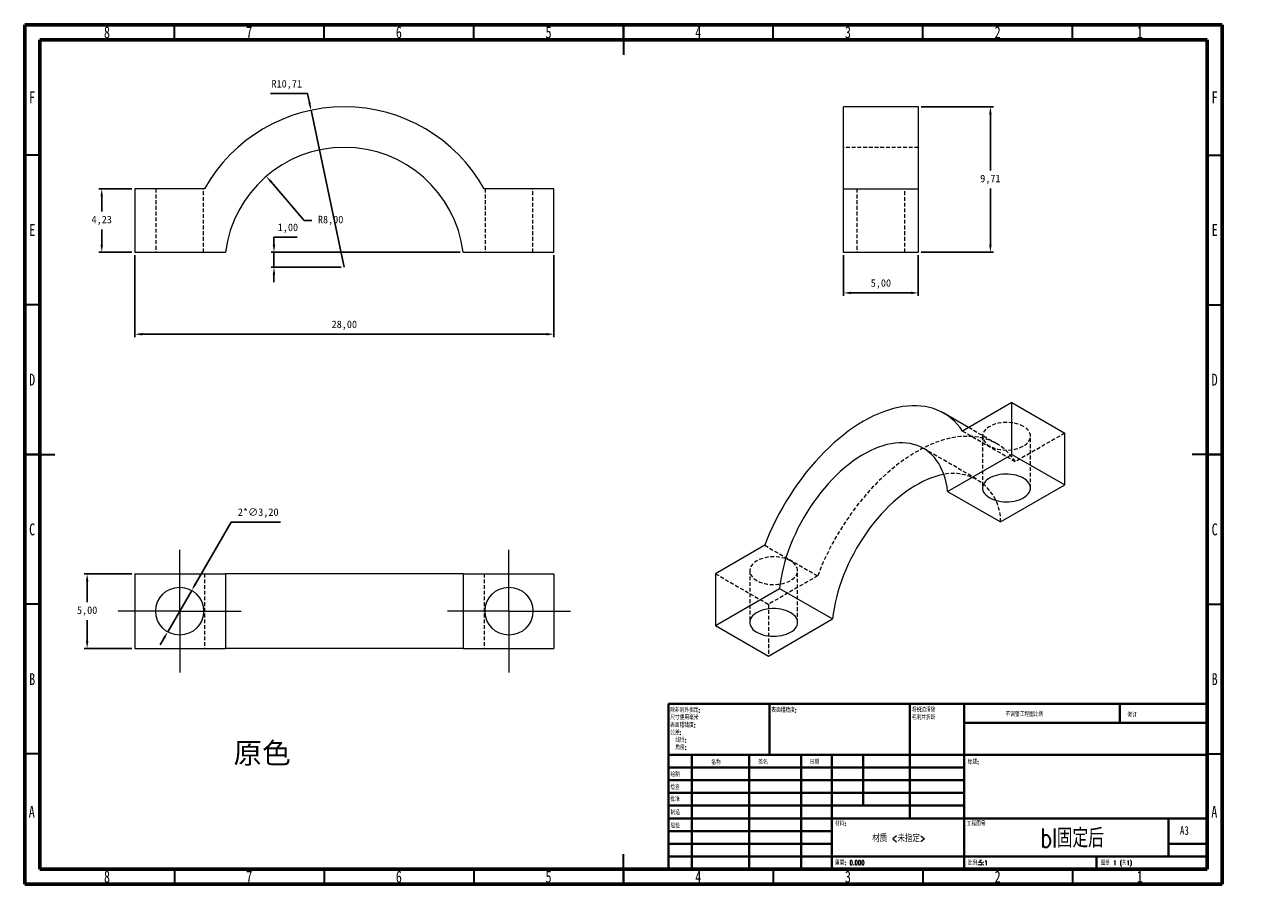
# Model space of a CAD drawing. Header units: millimetres. Extents: x 15 to 429, y 5 to 292.
import ezdxf

# ---------------------------------------------------------------- set-up
doc = ezdxf.new("R2010")
doc.units = ezdxf.units.MM
doc.header["$PDSIZE"] = -1
doc.linetypes.add('HIDDEN', pattern=[1.905, 1.27, -0.635])
doc.styles.add('SLDTEXTSTYLE0', font='TXT', dxfattribs={"width": 0.75})
doc.styles.add('SLDTEXTSTYLE1', font='TXT', dxfattribs={"width": 0.75, "bigfont": 'bigfont'})
doc.styles.add('SLDTEXTSTYLE2', font='TXT', dxfattribs={"width": 0.694444, "bigfont": 'bigfont'})
doc.dimstyles.new('ISO-25', dxfattribs={"dimtxt": 2.5, "dimasz": 2.5, "dimexe": 1.25, "dimexo": 0.625, "dimtad": 1, "dimtxsty": 'Standard', "dimcen": 2.5, "dimadec": 0, "dimazin": 0, "dimtfac": 1, "dimtmove": 0, "dimatfit": 3, "dimfxl": 0, "dimarcsym": 0})

# ---------------------------------------------------------------- blocks, each defined once
blk = doc.blocks.new('SW_NOTE_0')
at = {"color": 0, "linetype": 'Continuous', "lineweight": 0, "char_height": 1.5, "attachment_point": 1, "style": 'SLDTEXTSTYLE1'}
for s, insert in [('\\M+18F9C\\M+194F1另\\M+18A4F\\M+18E77\\M+192E8:', (0, 1.93)), ('\\M+18EDA\\M+190A1\\M+18E67\\M+19770\\M+19F7C\\M+195C4', (0, -0.57)), ('\\M+1955C\\M+196CA\\M+19165糙\\M+19378:', (0, -3.07)), ('\\M+18CF6\\M+18DB7:', (0, -5.57)), ('线\\M+190AB:', (1.69, -8.07)), ('\\M+18A70\\M+19378:', (1.69, -10.57))]:
    blk.add_mtext(s, dxfattribs=dict(at, insert=insert))
blk = doc.blocks.new('SW_NOTE_1')
at = {"color": 0, "linetype": 'Continuous', "lineweight": 0, "char_height": 1.5, "attachment_point": 1, "style": 'SLDTEXTSTYLE1'}
for s, insert in [('\\M+18FAB锐边\\M+190B4\\M+18F9C', (0, 1.93)), ('\\M+196D1\\M+18E68\\M+19BF3\\M+190DC\\M+19266', (0, -0.57))]:
    blk.add_mtext(s, dxfattribs=dict(at, insert=insert))
blk = doc.blocks.new('SW_CENTERMARKSYMBOL_0')
at = {"color": 0, "linetype": 'Continuous', "lineweight": 0}
for p, q in [((0, 12.5), (0, 20.5)), ((0, 0), (0, 12.5)), ((-12.5, 0), (-20.5, 0)), ((0, 0), (-12.5, 0)), ((0, 0), (0, -12.5)), ((0, 0), (12.5, 0)), ((12.5, 0), (20.5, 0)), ((0, -12.5), (0, -20.5))]:
    blk.add_line(p, q, dxfattribs=at)
blk = doc.blocks.new('SW_CENTERMARKSYMBOL_1')
at = {"color": 0, "linetype": 'Continuous', "lineweight": 0}
for p, q in [((0, 12.5), (0, 20.5)), ((0, 0), (0, 12.5)), ((-12.5, 0), (-20.5, 0)), ((0, 0), (-12.5, 0)), ((0, 0), (0, -12.5)), ((0, 0), (12.5, 0)), ((12.5, 0), (20.5, 0)), ((0, -12.5), (0, -20.5))]:
    blk.add_line(p, q, dxfattribs=at)
blk = doc.blocks.new('*D8')
at = {"color": 4, "lineweight": -2, "transparency": 16777216}
for p, q in [((50.74, 237.21), (39.71, 237.21)), ((40.71, 234.71), (40.71, 229.62)), ((40.71, 218.56), (40.71, 223.65)), ((50.74, 216.06), (39.71, 216.06))]:
    blk.add_line(p, q, dxfattribs=at)
at = {"color": 4, "transparency": 16777216}
for points in [[(40.29, 234.71), (41.12, 234.71), (40.71, 237.21)], [(40.29, 218.56), (41.12, 218.56), (40.71, 216.06)]]:
    blk.add_solid(points, dxfattribs=at)
at = {"layer": 'Defpoints', "color": 0, "transparency": 16777216}
for p in [(51.74, 237.21), (40.71, 216.06), (51.74, 216.06)]:
    blk.add_point(p, dxfattribs=at)
at = {"color": 4, "transparency": 16777216, "insert": (40.71, 226.64), "char_height": 2.5, "attachment_point": 5}
blk.add_mtext('4,23', dxfattribs=at)
blk = doc.blocks.new('*D9')
at = {"color": 4, "lineweight": -2, "transparency": 16777216}
for p, q in [((108.35, 226.64), (97.29, 239.5)), ((110.85, 226.64), (108.35, 226.64))]:
    blk.add_line(p, q, dxfattribs=at)
at = {"color": 4, "transparency": 16777216}
blk.add_solid([(97.61, 239.77), (96.98, 239.23), (95.66, 241.39)], dxfattribs=at)
at = {"layer": 'Defpoints', "color": 0, "transparency": 16777216}
for p in [(95.66, 241.39), (121.74, 211.06)]:
    blk.add_point(p, dxfattribs=at)
at = {"color": 4, "transparency": 16777216, "insert": (117.17, 226.64), "char_height": 2.5, "attachment_point": 5}
blk.add_mtext('R8,00', dxfattribs=at)
blk = doc.blocks.new('*D10')
at = {"color": 4, "lineweight": -2, "transparency": 16777216}
for p, q in [((97.09, 269), (109.45, 269)), ((109.45, 269), (110.11, 265.89)), ((121.74, 211.06), (110.63, 263.44))]:
    blk.add_line(p, q, dxfattribs=at)
at = {"color": 4, "transparency": 16777216}
blk.add_solid([(110.51, 265.98), (109.7, 265.8), (110.63, 263.44)], dxfattribs=at)
at = {"layer": 'Defpoints', "color": 0, "transparency": 16777216}
for p in [(110.63, 263.44), (121.74, 211.06)]:
    blk.add_point(p, dxfattribs=at)
at = {"color": 4, "transparency": 16777216, "insert": (102.51, 271.98), "char_height": 2.5, "attachment_point": 5}
blk.add_mtext('R10,71', dxfattribs=at)
blk = doc.blocks.new('*D11')
at = {"color": 4, "lineweight": -2, "transparency": 16777216}
for p, q in [((51.74, 215.06), (51.74, 187.67)), ((191.74, 215.06), (191.74, 187.67)), ((54.24, 188.67), (189.24, 188.67))]:
    blk.add_line(p, q, dxfattribs=at)
at = {"color": 4, "transparency": 16777216}
for points in [[(54.24, 189.09), (54.24, 188.25), (51.74, 188.67)], [(189.24, 189.09), (189.24, 188.25), (191.74, 188.67)]]:
    blk.add_solid(points, dxfattribs=at)
at = {"layer": 'Defpoints', "color": 0, "transparency": 16777216}
for p in [(51.74, 216.06), (191.74, 216.06), (191.74, 188.67)]:
    blk.add_point(p, dxfattribs=at)
at = {"color": 4, "transparency": 16777216, "insert": (121.74, 191.65), "char_height": 2.5, "attachment_point": 5}
blk.add_mtext('28,00', dxfattribs=at)
blk = doc.blocks.new('*D12')
at = {"color": 4, "lineweight": -2, "transparency": 16777216}
for p, q in [((98.25, 218.56), (98.25, 221.06)), ((98.25, 221.06), (106.02, 221.06)), ((160.43, 216.06), (97.25, 216.06)), ((98.25, 211.06), (98.25, 216.06)), ((120.74, 211.06), (97.25, 211.06)), ((98.25, 208.56), (98.25, 206.06))]:
    blk.add_line(p, q, dxfattribs=at)
at = {"color": 4, "transparency": 16777216}
for points in [[(97.83, 218.56), (98.66, 218.56), (98.25, 216.06)], [(97.83, 208.56), (98.66, 208.56), (98.25, 211.06)]]:
    blk.add_solid(points, dxfattribs=at)
at = {"layer": 'Defpoints', "color": 0, "transparency": 16777216}
for p in [(98.25, 216.06), (161.43, 216.06), (121.74, 211.06)]:
    blk.add_point(p, dxfattribs=at)
at = {"color": 4, "transparency": 16777216, "insert": (102.9, 224.04), "char_height": 2.5, "attachment_point": 5}
blk.add_mtext('1,00', dxfattribs=at)
blk = doc.blocks.new('*D13')
at = {"color": 4, "lineweight": -2, "transparency": 16777216}
for p, q in [((314.48, 264.61), (338.55, 264.61)), ((337.55, 262.11), (337.55, 243.32)), ((337.55, 218.56), (337.55, 237.35)), ((314.48, 216.06), (338.55, 216.06))]:
    blk.add_line(p, q, dxfattribs=at)
at = {"color": 4, "transparency": 16777216}
for points in [[(337.13, 262.11), (337.97, 262.11), (337.55, 264.61)], [(337.13, 218.56), (337.97, 218.56), (337.55, 216.06)]]:
    blk.add_solid(points, dxfattribs=at)
at = {"layer": 'Defpoints', "color": 0, "transparency": 16777216}
for p in [(313.48, 264.61), (337.55, 264.61), (313.48, 216.06)]:
    blk.add_point(p, dxfattribs=at)
at = {"color": 4, "transparency": 16777216, "insert": (337.55, 240.34), "char_height": 2.5, "attachment_point": 5}
blk.add_mtext('9,71', dxfattribs=at)
blk = doc.blocks.new('*D14')
at = {"color": 4, "lineweight": -2, "transparency": 16777216}
for p, q in [((50.74, 108.69), (34.83, 108.69)), ((35.83, 106.19), (35.83, 99.17)), ((35.83, 86.19), (35.83, 93.21)), ((50.74, 83.69), (34.83, 83.69))]:
    blk.add_line(p, q, dxfattribs=at)
at = {"color": 4, "transparency": 16777216}
for points in [[(35.42, 106.19), (36.25, 106.19), (35.83, 108.69)], [(35.42, 86.19), (36.25, 86.19), (35.83, 83.69)]]:
    blk.add_solid(points, dxfattribs=at)
at = {"layer": 'Defpoints', "color": 0, "transparency": 16777216}
for p in [(51.74, 108.69), (35.83, 83.69), (51.74, 83.69)]:
    blk.add_point(p, dxfattribs=at)
at = {"color": 4, "transparency": 16777216, "insert": (35.83, 96.19), "char_height": 2.5, "attachment_point": 5}
blk.add_mtext('5,00', dxfattribs=at)
blk = doc.blocks.new('*D15')
at = {"color": 4, "lineweight": -2, "transparency": 16777216}
for p, q in [((288.48, 215.06), (288.48, 201.46)), ((313.48, 215.06), (313.48, 201.46)), ((290.98, 202.46), (310.98, 202.46))]:
    blk.add_line(p, q, dxfattribs=at)
at = {"color": 4, "transparency": 16777216}
for points in [[(290.98, 202.88), (290.98, 202.04), (288.48, 202.46)], [(310.98, 202.88), (310.98, 202.04), (313.48, 202.46)]]:
    blk.add_solid(points, dxfattribs=at)
at = {"layer": 'Defpoints', "color": 0, "transparency": 16777216}
for p in [(288.48, 216.06), (313.48, 216.06), (313.48, 202.46)]:
    blk.add_point(p, dxfattribs=at)
at = {"color": 4, "transparency": 16777216, "insert": (300.98, 205.44), "char_height": 2.5, "attachment_point": 5}
blk.add_mtext('5,00', dxfattribs=at)
blk = doc.blocks.new('*D16')
at = {"color": 4, "lineweight": -2, "transparency": 16777216}
for p, q in [((83.95, 125.95), (72, 105.28)), ((100.47, 125.95), (83.95, 125.95)), ((62.74, 89.27), (70.75, 103.12)), ((61.49, 87.1), (60.24, 84.94))]:
    blk.add_line(p, q, dxfattribs=at)
at = {"color": 4, "transparency": 16777216}
for points in [[(71.64, 105.49), (72.36, 105.07), (70.75, 103.12)], [(61.13, 87.31), (61.85, 86.89), (62.74, 89.27)]]:
    blk.add_solid(points, dxfattribs=at)
at = {"layer": 'Defpoints', "color": 0, "transparency": 16777216}
for p in [(70.75, 103.12), (62.74, 89.27)]:
    blk.add_point(p, dxfattribs=at)
at = {"color": 4, "transparency": 16777216, "insert": (92.97, 128.94), "char_height": 2.5, "attachment_point": 5}
blk.add_mtext('2*∅3,20', dxfattribs=at)

msp = doc.modelspace()

# ---------------------------------------------------------------- linework, layer by layer
at = {"color": 7, "linetype": 'Continuous', "lineweight": 60}
for p, q in [((15, 5), (15, 292)), ((15, 292), (415, 292)), ((415, 292), (415, 5)), ((20, 10), (20, 287)), ((20, 287), (410, 287)), ((410, 287), (410, 10)), ((410, 10), (20, 10)), ((415, 5), (15, 5))]:
    msp.add_line(p, q, dxfattribs=at)
at = {"color": 7, "linetype": 'Continuous', "lineweight": 30}
for p, q in [((65, 287), (65, 292)), ((115, 287), (115, 292)), ((165, 287), (165, 292)), ((215, 292), (215, 282)), ((215, 287), (215, 292)), ((265, 287), (265, 292)), ((315, 287), (315, 292)), ((365, 287), (365, 292)), ((20, 248.5), (15, 248.5)), ((410, 248.5), (415, 248.5)), ((20, 198.5), (15, 198.5)), ((410, 198.5), (415, 198.5)), ((15, 148.5), (25, 148.5)), ((20, 148.5), (15, 148.5)), ((415, 148.5), (405, 148.5)), ((410, 148.5), (415, 148.5)), ((20, 98.5), (15, 98.5)), ((410, 98.5), (415, 98.5)), ((20, 48.5), (15, 48.5)), ((410, 48.5), (415, 48.5)), ((215, 5), (215, 15)), ((65, 10), (65, 5)), ((115, 10), (115, 5)), ((165, 10), (165, 5)), ((215, 10), (215, 5)), ((265, 10), (265, 5)), ((315, 10), (315, 5)), ((365, 10), (365, 5))]:
    msp.add_line(p, q, dxfattribs=at)
at = {"color": 7, "linetype": 'Continuous', "lineweight": 15}
for p, q in [((313.484, 264.611), (288.484, 264.611)), ((288.484, 237.211), (288.484, 264.611)), ((313.484, 237.211), (313.484, 264.611)), ((51.742, 237.211), (51.742, 216.061)), ((75.011, 237.211), (51.742, 237.211)), ((191.742, 237.211), (168.473, 237.211)), ((191.742, 216.061), (191.742, 237.211)), ((288.484, 216.061), (288.484, 237.211)), ((288.484, 237.211), (313.484, 237.211)), ((313.484, 216.061), (313.484, 237.211)), ((51.742, 216.061), (82.056, 216.061)), ((161.428, 216.061), (191.742, 216.061)), ((288.484, 216.061), (313.484, 216.061)), ((344.71, 165.824), (328.256, 156.326)), ((344.71, 148.554), (344.71, 165.824)), ((344.71, 165.824), (362.387, 155.619)), ((330.273, 157.49), (321.985, 162.274)), ((362.387, 138.349), (362.387, 155.619)), ((323.275, 136.18), (344.71, 148.554)), ((344.71, 148.554), (362.387, 138.349)), ((340.952, 125.975), (362.387, 138.349)), ((323.275, 136.18), (340.952, 125.975)), ((262.169, 118.174), (245.715, 108.676)), ((51.742, 108.693), (51.742, 83.693)), ((51.742, 108.693), (82.056, 108.693)), ((82.056, 108.693), (82.056, 83.693)), ((161.428, 108.693), (82.056, 108.693)), ((161.428, 108.693), (161.428, 83.693)), ((161.428, 108.693), (191.742, 108.693)), ((191.742, 108.693), (191.742, 83.693)), ((245.715, 108.676), (245.715, 91.406)), ((245.715, 91.406), (267.15, 103.78)), ((267.15, 103.78), (284.828, 93.575)), ((245.715, 91.406), (263.392, 81.201)), ((263.392, 81.201), (284.828, 93.575)), ((51.742, 83.693), (82.056, 83.693)), ((161.428, 83.693), (82.056, 83.693)), ((161.428, 83.693), (191.742, 83.693))]:
    msp.add_line(p, q, dxfattribs=at)
at = {"color": 7, "linetype": 'HIDDEN', "lineweight": 0}
for p, q in [((313.484, 251.061), (288.484, 251.061)), ((58.742, 237.211), (58.742, 216.061)), ((74.742, 216.061), (74.742, 237.211)), ((168.742, 237.211), (168.742, 216.061)), ((184.742, 216.061), (184.742, 237.211)), ((292.984, 237.211), (292.984, 216.061)), ((308.984, 216.061), (308.984, 237.211)), ((339.663, 152.069), (330.273, 157.49)), ((328.256, 156.326), (345.934, 146.121)), ((334.942, 154.599), (334.942, 137.329)), ((362.387, 155.619), (345.934, 146.121)), ((350.942, 137.329), (350.942, 154.599)), ((332.888, 140.334), (315.211, 150.539)), ((262.169, 118.174), (279.846, 107.969)), ((75.011, 108.693), (75.011, 83.693)), ((168.473, 108.693), (168.473, 83.693)), ((245.715, 108.676), (263.392, 98.47)), ((257.16, 109.696), (257.16, 92.426)), ((279.846, 107.969), (263.392, 98.47)), ((273.16, 92.426), (273.16, 109.696)), ((263.392, 98.47), (263.392, 81.201))]:
    msp.add_line(p, q, dxfattribs=at)
at = {"color": 7, "linetype": 'Continuous', "lineweight": 40}
for p, q in [((230, 65.25), (410, 65.25)), ((230, 65.25), (230, 10)), ((263.8, 48.25), (263.8, 65.25)), ((310.6, 65.25), (310.6, 27)), ((328.8, 65.25), (328.8, 10)), ((380.8, 58.875), (380.8, 65.25)), ((410, 58.875), (328.8, 58.875)), ((410, 48.25), (230, 48.25)), ((237.8, 48.25), (237.8, 10)), ((256.991, 48.25), (256.991, 10)), ((274.399, 48.25), (274.399, 10)), ((284.6, 10), (284.6, 48.25)), ((295, 31.25), (295, 48.25)), ((328.8, 44), (230, 44)), ((328.8, 39.75), (230, 39.75)), ((328.8, 35.5), (230, 35.5)), ((328.8, 31.25), (230, 31.25)), ((284.6, 27), (230, 27)), ((284.6, 27), (410, 27)), ((397, 14.25), (397, 27)), ((284.6, 22.75), (230, 22.75)), ((284.6, 18.5), (230, 18.5)), ((410, 18.5), (397, 18.5)), ((230, 14.25), (410, 14.25)), ((373, 10), (373, 14.25))]:
    msp.add_line(p, q, dxfattribs=at)
at = {"color": 7, "linetype": 'Continuous', "lineweight": 15, "flags": 128}
for points in [[(328.256, 156.326), (327.407, 157.5), (326.495, 158.594), (325.522, 159.604), (324.489, 160.529), (323.4, 161.366), (322.256, 162.115), (321.058, 162.774), (319.81, 163.341), (318.515, 163.815), (317.173, 164.196), (315.789, 164.482), (314.365, 164.674), (312.903, 164.77), (311.407, 164.771), (309.879, 164.677), (308.322, 164.487), (306.74, 164.202), (305.135, 163.823), (303.511, 163.351), (301.871, 162.786), (300.218, 162.129), (298.555, 161.382), (296.885, 160.546), (295.212, 159.623), (293.539, 158.615), (291.87, 157.523), (290.207, 156.35), (288.554, 155.098), (286.913, 153.769), (285.289, 152.367), (283.685, 150.893), (282.102, 149.351), (280.546, 147.743), (279.018, 146.074), (277.522, 144.345), (276.06, 142.561), (274.635, 140.725), (273.251, 138.84), (271.91, 136.911), (270.614, 134.94), (269.366, 132.932), (268.169, 130.892), (267.025, 128.821), (265.935, 126.726), (264.903, 124.609), (263.93, 122.476), (263.018, 120.329), (262.169, 118.174)], [(323.275, 136.18), (323.059, 137.693), (322.772, 139.151), (322.415, 140.548), (321.987, 141.882), (321.49, 143.149), (320.926, 144.346), (320.296, 145.47), (319.601, 146.518), (318.843, 147.487), (318.025, 148.375), (317.148, 149.18), (316.214, 149.899), (315.227, 150.53), (314.188, 151.072), (313.1, 151.524), (311.967, 151.884), (310.79, 152.152), (309.573, 152.326), (308.319, 152.407), (307.032, 152.394), (305.714, 152.287), (304.369, 152.086), (303, 151.792), (301.612, 151.406), (300.207, 150.929), (298.789, 150.362), (297.362, 149.706), (295.929, 148.962), (294.495, 148.134), (293.063, 147.223), (291.636, 146.232), (290.218, 145.162), (288.813, 144.018), (287.424, 142.801), (286.056, 141.514), (284.711, 140.162), (283.393, 138.747), (282.105, 137.274), (280.852, 135.746), (279.635, 134.166), (278.458, 132.54), (277.324, 130.871), (276.237, 129.163), (275.198, 127.421), (274.21, 125.65), (273.277, 123.853), (272.4, 122.037), (271.581, 120.204), (270.824, 118.36), (270.129, 116.51), (269.499, 114.658), (268.934, 112.809), (268.438, 110.969), (268.01, 109.141), (267.652, 107.33), (267.365, 105.542), (267.15, 103.78)], [(321.991, 141.871), (320.678, 141.587), (319.289, 141.201), (317.884, 140.724), (316.467, 140.156), (315.04, 139.5), (313.607, 138.757), (312.173, 137.929), (310.74, 137.018), (309.313, 136.027), (307.895, 134.957), (306.49, 133.813), (305.102, 132.595), (303.734, 131.309), (302.389, 129.957), (301.071, 128.542), (299.783, 127.069), (298.529, 125.541), (297.312, 123.961), (296.136, 122.335), (295.002, 120.666), (293.914, 118.958), (292.875, 117.216), (291.888, 115.445), (290.954, 113.648), (290.077, 111.831), (289.259, 109.999), (288.501, 108.155), (287.807, 106.305), (287.176, 104.453), (286.612, 102.604), (286.115, 100.764), (285.688, 98.936), (285.33, 97.125), (285.043, 95.337), (284.828, 93.575)], [(348.599, 134.063), (349.207, 134.457), (349.733, 134.888), (350.171, 135.35), (350.514, 135.839), (350.759, 136.347), (350.902, 136.868), (350.941, 137.395), (350.876, 137.921), (350.707, 138.439), (350.438, 138.943), (350.07, 139.425), (349.61, 139.881), (349.062, 140.303), (348.435, 140.686), (347.736, 141.026), (346.975, 141.317), (346.161, 141.557), (345.305, 141.741), (344.419, 141.868), (343.513, 141.935), (342.599, 141.943), (341.691, 141.89), (340.798, 141.778), (339.933, 141.608), (339.108, 141.382), (338.333, 141.103), (337.617, 140.775), (336.971, 140.403), (336.403, 139.99), (335.921, 139.542), (335.529, 139.066), (335.235, 138.566), (335.04, 138.051), (334.949, 137.527), (334.962, 136.999), (335.079, 136.476), (335.299, 135.964), (335.618, 135.47), (336.033, 135.001), (336.538, 134.561), (337.126, 134.158), (337.79, 133.796), (338.521, 133.48), (339.31, 133.214), (340.146, 133.002), (341.019, 132.846), (341.917, 132.749), (342.828, 132.711), (343.74, 132.733), (344.643, 132.816), (345.523, 132.957), (346.369, 133.156), (347.171, 133.408), (347.917, 133.712), (348.599, 134.063)], [(270.817, 89.161), (271.425, 89.554), (271.951, 89.985), (272.389, 90.448), (272.733, 90.937), (272.977, 91.445), (273.12, 91.965), (273.159, 92.492), (273.094, 93.018), (272.926, 93.536), (272.656, 94.04), (272.288, 94.523), (271.828, 94.978), (271.28, 95.4), (270.653, 95.784), (269.954, 96.123), (269.193, 96.415), (268.379, 96.654), (267.523, 96.838), (266.637, 96.965), (265.731, 97.033), (264.818, 97.04), (263.909, 96.988), (263.016, 96.876), (262.152, 96.706), (261.326, 96.48), (260.551, 96.201), (259.836, 95.873), (259.19, 95.5), (258.622, 95.087), (258.139, 94.64), (257.748, 94.163), (257.453, 93.664), (257.259, 93.149), (257.168, 92.624), (257.181, 92.097), (257.298, 91.574), (257.517, 91.062), (257.836, 90.568), (258.251, 90.098), (258.756, 89.659), (259.344, 89.255), (260.008, 88.893), (260.739, 88.577), (261.528, 88.311), (262.365, 88.099), (263.237, 87.943), (264.135, 87.846), (265.046, 87.808), (265.959, 87.831), (266.861, 87.914), (267.741, 88.055), (268.587, 88.253), (269.389, 88.506), (270.135, 88.81), (270.817, 89.161)]]:
    msp.add_lwpolyline(points, dxfattribs=at)
at = {"color": 7, "linetype": 'HIDDEN', "lineweight": 0, "flags": 128}
for points in [[(348.599, 157.864), (347.917, 158.215), (347.171, 158.519), (346.369, 158.772), (345.523, 158.97), (344.643, 159.111), (343.74, 159.194), (342.828, 159.216), (341.917, 159.179), (341.019, 159.081), (340.146, 158.926), (339.31, 158.713), (338.521, 158.448), (337.79, 158.132), (337.126, 157.77), (336.538, 157.366), (336.033, 156.927), (335.618, 156.457), (335.299, 155.963), (335.079, 155.451), (334.962, 154.928), (334.949, 154.401), (335.04, 153.876), (335.235, 153.361), (335.529, 152.862), (335.921, 152.385), (336.403, 151.938), (336.971, 151.525), (337.617, 151.152), (338.333, 150.824), (339.108, 150.545), (339.933, 150.319), (340.798, 150.149), (341.691, 150.037), (342.599, 149.984), (343.513, 149.992), (344.419, 150.06), (345.305, 150.186), (346.161, 150.371), (346.975, 150.61), (347.736, 150.901), (348.435, 151.241), (349.062, 151.624), (349.61, 152.046), (350.07, 152.502), (350.438, 152.985), (350.707, 153.488), (350.876, 154.007), (350.941, 154.533), (350.902, 155.059), (350.759, 155.58), (350.514, 156.088), (350.171, 156.577), (349.733, 157.04), (349.207, 157.471), (348.599, 157.864)], [(345.934, 146.121), (345.085, 147.295), (344.173, 148.389), (343.199, 149.399), (342.167, 150.323), (341.078, 151.161), (339.933, 151.91), (338.736, 152.568), (337.488, 153.135), (336.192, 153.61), (334.851, 153.991), (333.467, 154.277), (332.042, 154.469), (330.581, 154.565), (329.084, 154.566), (327.556, 154.472), (326, 154.282), (324.418, 153.997), (322.813, 153.618), (321.189, 153.146), (319.549, 152.581), (317.895, 151.924), (316.232, 151.177), (314.563, 150.341), (312.89, 149.418), (311.217, 148.41), (309.548, 147.318), (307.885, 146.145), (306.231, 144.893), (304.591, 143.564), (302.967, 142.161), (301.362, 140.688), (299.78, 139.145), (298.223, 137.538), (296.696, 135.868), (295.199, 134.14), (293.737, 132.356), (292.313, 130.52), (290.929, 128.635), (289.588, 126.705), (288.292, 124.735), (287.044, 122.727), (285.847, 120.686), (284.702, 118.616), (283.613, 116.521), (282.58, 114.404), (281.607, 112.271), (280.695, 110.124), (279.846, 107.969)], [(270.817, 112.962), (270.135, 113.313), (269.389, 113.617), (268.587, 113.869), (267.741, 114.068), (266.861, 114.209), (265.959, 114.291), (265.046, 114.314), (264.135, 114.276), (263.237, 114.179), (262.365, 114.023), (261.528, 113.811), (260.739, 113.545), (260.008, 113.229), (259.344, 112.867), (258.756, 112.464), (258.251, 112.024), (257.836, 111.554), (257.517, 111.06), (257.298, 110.549), (257.181, 110.026), (257.168, 109.498), (257.259, 108.974), (257.453, 108.458), (257.748, 107.959), (258.139, 107.483), (258.622, 107.035), (259.19, 106.622), (259.836, 106.249), (260.551, 105.921), (261.326, 105.643), (262.152, 105.417), (263.016, 105.247), (263.909, 105.135), (264.818, 105.082), (265.731, 105.09), (266.637, 105.157), (267.523, 105.284), (268.379, 105.468), (269.193, 105.708), (269.954, 105.999), (270.653, 106.339), (271.28, 106.722), (271.828, 107.144), (272.288, 107.599), (272.656, 108.082), (272.926, 108.586), (273.094, 109.104), (273.159, 109.63), (273.12, 110.157), (272.977, 110.678), (272.733, 111.186), (272.389, 111.674), (271.951, 112.137), (271.425, 112.568), (270.817, 112.962)]]:
    msp.add_lwpolyline(points, dxfattribs=at)
at = {"color": 7, "linetype": 'Continuous', "lineweight": 15}
for centre in [(66.742, 96.193), (176.742, 96.193)]:
    msp.add_circle(centre, 8, dxfattribs=at)
for radius, start, end in [(53.55, 29.23079, 150.76921), (40, 7.18076, 172.81924)]:
    msp.add_arc((121.742, 211.061), radius, start, end, dxfattribs=at)
at = {"color": 7, "linetype": 'HIDDEN', "lineweight": 0}
msp.add_arc((325.089, 126.309), 15.867, 358.79364, 101.25912, dxfattribs=at)

# ---------------------------------------------------------------- block references
at = {"color": 7, "linetype": 'Continuous', "lineweight": 0}
for name, p in [('SW_CENTERMARKSYMBOL_0', (66.742, 96.193)), ('SW_CENTERMARKSYMBOL_1', (176.742, 96.193)), ('SW_NOTE_0', (230.594, 61.987)), ('SW_NOTE_1', (311.309, 62.069))]:
    msp.add_blockref(name, p, dxfattribs=at)

# ---------------------------------------------------------------- texts
for s, insert, char_height, attachment_point, style in [('8', (42.46, 291.474), 3.969, 2, 'SLDTEXTSTYLE0'), ('7', (89.96, 291.474), 3.969, 2, 'SLDTEXTSTYLE0'), ('6', (139.96, 291.474), 3.969, 2, 'SLDTEXTSTYLE0'), ('5', (189.96, 291.474), 3.969, 2, 'SLDTEXTSTYLE0'), ('4', (239.96, 291.474), 3.969, 2, 'SLDTEXTSTYLE0'), ('3', (289.96, 291.474), 3.969, 2, 'SLDTEXTSTYLE0'), ('2', (339.96, 291.474), 3.969, 2, 'SLDTEXTSTYLE0'), ('1', (387.46, 291.474), 3.969, 2, 'SLDTEXTSTYLE0'), ('F', (17.458, 269.724), 3.969, 2, 'SLDTEXTSTYLE0'), ('F', (412.458, 269.724), 3.969, 2, 'SLDTEXTSTYLE0'), ('E', (17.508, 225.474), 3.969, 2, 'SLDTEXTSTYLE0'), ('E', (412.508, 225.474), 3.969, 2, 'SLDTEXTSTYLE0'), ('D', (17.453, 175.474), 3.969, 2, 'SLDTEXTSTYLE0'), ('D', (412.453, 175.474), 3.969, 2, 'SLDTEXTSTYLE0'), ('C', (17.459, 125.474), 3.969, 2, 'SLDTEXTSTYLE0'), ('C', (412.459, 125.474), 3.969, 2, 'SLDTEXTSTYLE0'), ('B', (17.471, 75.474), 3.969, 2, 'SLDTEXTSTYLE0'), ('B', (412.471, 75.474), 3.969, 2, 'SLDTEXTSTYLE0'), ('\\M+1955C\\M+196CA\\M+19165糙\\M+19378:', (264.371, 63.919), 1.5, 1, 'SLDTEXTSTYLE1'), ('\\M+19573调\\M+190AE\\M+18D48\\M+192F6图\\M+194E4\\M+197E1', (342.615, 62.533), 1.5, 1, 'SLDTEXTSTYLE1'), ('\\M+18F43订', (383.328, 62.335), 1.5, 1, 'SLDTEXTSTYLE1'), ('\\M+196BC\\M+18FCC', (244.322, 46.501), 1.5, 1, 'SLDTEXTSTYLE1'), ('签\\M+196BC', (260.034, 46.562), 1.5, 1, 'SLDTEXTSTYLE1'), ('\\M+193FA\\M+18AFA', (277.215, 46.576), 1.5, 1, 'SLDTEXTSTYLE1'), ('标题:', (329.956, 46.576), 1.5, 1, 'SLDTEXTSTYLE1'), ('绘\\M+190A7', (230.685, 42.43), 1.5, 1, 'SLDTEXTSTYLE1'), ('检查', (230.624, 38.154), 1.5, 1, 'SLDTEXTSTYLE1'), ('\\M+194E1\\M+18F79', (230.622, 34.177), 1.5, 1, 'SLDTEXTSTYLE1'), ('A', (17.34, 31.168), 3.969, 2, 'SLDTEXTSTYLE0'), ('\\M+190A7\\M+191A2', (230.682, 29.734), 1.5, 1, 'SLDTEXTSTYLE1'), ('A', (412.34, 31.168), 3.969, 2, 'SLDTEXTSTYLE0'), ('验检', (230.677, 25.35), 1.5, 1, 'SLDTEXTSTYLE1'), ('\\M+18DDE\\M+197BF:', (285.646, 25.986), 1.5, 1, 'SLDTEXTSTYLE1'), ('\\M+18D48\\M+192F6图\\M+18D86', (329.629, 25.986), 1.5, 1, 'SLDTEXTSTYLE1'), ('\\M+18DDE质 <\\M+196A2\\M+18E77\\M+192E8>', (306.966, 21.486), 2.38125, 2, 'SLDTEXTSTYLE1'), ('bl\\M+18CC5\\M+192E8\\M+18D40', (364.847, 23.607), 6.35, 2, 'SLDTEXTSTYLE1'), ('A3', (400.871, 24.406), 2.9104, 1, 'SLDTEXTSTYLE0'), ('\\M+18F64\\M+197CA: 0.000', (285.618, 12.949), 1.4986, 1, 'SLDTEXTSTYLE1'), ('\\M+194E4\\M+197E1:5:1', (330.074, 12.9), 1.5, 1, 'SLDTEXTSTYLE1'), ('图纸 1 (\\M+18BA41)', (374.478, 12.9), 1.5, 1, 'SLDTEXTSTYLE2'), ('8', (42.46, 9.474), 3.969, 2, 'SLDTEXTSTYLE0'), ('7', (89.96, 9.474), 3.969, 2, 'SLDTEXTSTYLE0'), ('6', (139.96, 9.474), 3.969, 2, 'SLDTEXTSTYLE0'), ('5', (189.96, 9.474), 3.969, 2, 'SLDTEXTSTYLE0'), ('4', (239.96, 9.474), 3.969, 2, 'SLDTEXTSTYLE0'), ('3', (289.96, 9.474), 3.969, 2, 'SLDTEXTSTYLE0'), ('2', (339.96, 9.474), 3.969, 2, 'SLDTEXTSTYLE0'), ('1', (387.46, 9.474), 3.969, 2, 'SLDTEXTSTYLE0')]:
    msp.add_mtext(s, dxfattribs=dict(at, insert=insert, char_height=char_height, attachment_point=attachment_point, style=style))
at = {"insert": (84.734, 52.325), "char_height": 7, "attachment_point": 1}
msp.add_mtext_dynamic_manual_height_columns('{\\fSimSun|b0|i0|c134|p2;原色}', width=69.29576, gutter_width=17.5, heights=[0], dxfattribs=at)

# ---------------------------------------------------------------- dimensions: what is measured, and where the dimension line sits
for mpoint, picture, middle in [((110.626, 263.445), '*D10', (102.508, 268.996)), ((95.665, 241.393), '*D9', (117.166, 226.638))]:
    dim = msp.add_radius_dim(center=(121.742, 211.061), mpoint=mpoint, dimstyle='ISO-25', override={"dimexe": 1, "dimexo": 1, "dimgap": 1.524, "dimtih": 1, "dimtoh": 1, "dimlfac": 0.2, "dimzin": 0, "dimclrd": 4, "dimclre": 4, "dimclrt": 4, "dimadec": 2, "dimtzin": 0})
    dim.commit()
    dim.dimension.update_dxf_attribs({"geometry": picture, "text_midpoint": middle, "dimtype": 164})
for base, p1, p2, picture, middle in [((337.549, 264.611), (313.484, 216.061), (313.484, 264.611), '*D13', (337.549, 240.336)), ((40.706, 216.061), (51.742, 237.211), (51.742, 216.061), '*D8', (40.706, 226.636)), ((98.247, 216.061), (121.742, 211.061), (161.428, 216.061), '*D12', (102.896, 224.043)), ((35.833, 83.693), (51.742, 108.693), (51.742, 83.693), '*D14', (35.833, 96.193))]:
    dim = msp.add_linear_dim(base=base, p1=p1, p2=p2, angle=90, dimstyle='ISO-25', override={"dimexe": 1, "dimexo": 1, "dimgap": 1.524, "dimtih": 1, "dimtoh": 1, "dimlfac": 0.2, "dimzin": 0, "dimclrd": 4, "dimclre": 4, "dimclrt": 4, "dimadec": 2, "dimtzin": 0})
    dim.commit()
    dim.dimension.update_dxf_attribs({"geometry": picture, "text_midpoint": middle})
for base, p1, p2, picture, middle in [((191.742, 188.669), (51.742, 216.061), (191.742, 216.061), '*D11', (121.742, 191.651)), ((313.484, 202.461), (288.484, 216.061), (313.484, 216.061), '*D15', (300.984, 205.443))]:
    dim = msp.add_linear_dim(base=base, p1=p1, p2=p2, dimstyle='ISO-25', override={"dimexe": 1, "dimexo": 1, "dimgap": 1.524, "dimtih": 1, "dimtoh": 1, "dimlfac": 0.2, "dimzin": 0, "dimclrd": 4, "dimclre": 4, "dimclrt": 4, "dimadec": 2, "dimtzin": 0})
    dim.commit()
    dim.dimension.update_dxf_attribs({"geometry": picture, "text_midpoint": middle})
dim = msp.add_diameter_dim_2p(p1=(62.738, 89.266), p2=(70.746, 103.119), text='2*<>', dimstyle='ISO-25', override={"dimexe": 1, "dimexo": 1, "dimgap": 1.524, "dimtih": 1, "dimtoh": 1, "dimlfac": 0.2, "dimzin": 0, "dimclrd": 4, "dimclre": 4, "dimclrt": 4, "dimadec": 2, "dimtzin": 0})
dim.commit()
dim.dimension.update_dxf_attribs({"geometry": '*D16', "text_midpoint": (92.97, 125.954), "dimtype": 163})

doc.saveas('drawing.dxf')
